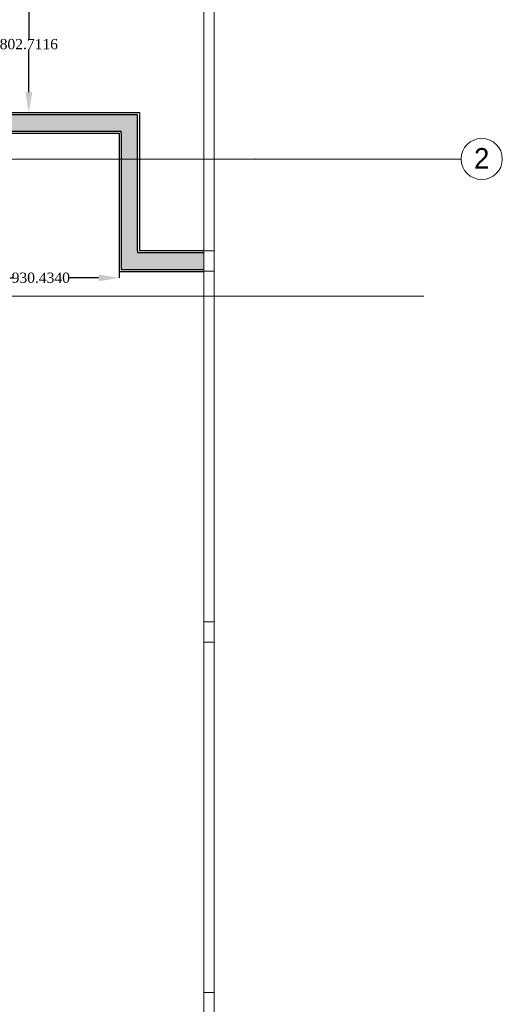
# Model space of a CAD drawing. Header units: millimetres. Extents: x 0 to 88385, y 0 to 41127.
# Tile 191 of 244: x 86039 to 88385, y 16553 to 21340. Entities that reach past the tile are written whole.
import ezdxf
from ezdxf.enums import TextEntityAlignment as Align

# ---------------------------------------------------------------- set-up
doc = ezdxf.new("R2010")
doc.units = ezdxf.units.MM
doc.header["$MEASUREMENT"] = 0
for name, color, linetype in [('- განათება', 7, 'Continuous'), ('New_Structural - Bearing', 7, 'Continuous'), ('Structural - Bearing', 7, 'Continuous'), ('Structural - Grid', 7, 'Continuous')]:
    doc.layers.add(name, color=color, linetype=linetype)
for name, color, linetype, lineweight in [('2D Drafting - General_Pen_No__2', 8, 'Continuous', 15), ('Archicad Windows_Pen_No__1', 7, 'Continuous', 13), ('New_Structural - Bearing_Pen_No__1', 7, 'Continuous', 13), ('Structural - Bearing_Pen_No__1', 7, 'Continuous', 13)]:
    doc.layers.add(name, color=color, linetype=linetype, lineweight=lineweight)
for name, color, linetype, lineweight, true_color in [('New_Structural - Bearing_Pen_No__5', 7, 'Continuous', 25, 0x40a5ff), ('New_Structural - Bearing_Pen_No__57', 7, 'Continuous', 25, 0xdcd214), ('Structural - Grid_Pen_No__81', 7, 'Continuous', 20, 0x6a6a6a)]:
    doc.layers.add(name, color=color, linetype=linetype, lineweight=lineweight, true_color=true_color)
doc.styles.add('GENERATED_STYLE_2', font='txt')
doc.styles.get("Standard").update_dxf_attribs({"font": 'sylfaen.ttf'})
doc.dimstyles.get("Standard").update_dxf_attribs({"dimtxt": 0.18, "dimasz": 0.18, "dimexe": 0.18, "dimexo": 0.0625, "dimgap": 0.09, "dimtad": 0, "dimtih": 1, "dimtoh": 1, "dimdec": 4, "dimzin": 0, "dimdsep": 46, "dimtxsty": 'Standard', "dimcen": 0.09, "dimadec": 0, "dimazin": 0, "dimtfac": 1, "dimtdec": 4, "dimtofl": 0, "dimtmove": 0, "dimatfit": 3, "dimfxl": 1, "dimtolj": 1, "dimtzin": 0, "dimarcsym": 0})

# ---------------------------------------------------------------- blocks, each defined once
blk = doc.blocks.new('Slab_1', base_point=(2744.3, 12903.1))
at = {"layer": 'Structural - Bearing_Pen_No__1', "color": 7, "linetype": 'Continuous', "lineweight": 13, "flags": 128}
blk.add_lwpolyline([(2744.3, 12903.1), (2744.3, 39238), (-9233.8, 39238), (-16833.8, 39238), (-23183.8, 39238), (-23183.8, 32838), (-47183.8, 32838), (-47183.8, 12903.1)], close=True, dxfattribs=at)
blk = doc.blocks.new('Horizontal Multi-Sash Window_5')
at = {"layer": 'Archicad Windows_Pen_No__1', "color": 7, "linetype": 'Continuous', "lineweight": 13}
for p, q in [((-9017.5, 0), (9017.5, 0)), ((-5460.5, 0), (-5410.5, 0)), ((-5410.5, 0), (-5360.5, 0)), ((-5360.5, 0), (-5360.5, -50)), ((-5360.5, 0), (-3657, 0)), ((-3657, -50), (-3657, 0)), ((-3657, 0), (-3607, 0)), ((-3607, 0), (-3557, 0)), ((-3557, 0), (-3557, -50)), ((-3557, 0), (-1853.5, 0)), ((-1853.5, -50), (-1853.5, 0)), ((-1853.5, 0), (-1803.5, 0)), ((-1803.5, 0), (-1753.5, 0)), ((-1753.5, 0), (-1753.5, -50)), ((-1753.5, 0), (-50, 0)), ((-9017.5, -50), (9017.5, -50)), ((-5410.5, -50), (-5460.5, -50)), ((-5360.5, -50), (-5410.5, -50)), ((-3657, -50), (-5360.5, -50)), ((-3607, -50), (-3657, -50)), ((-3557, -50), (-3607, -50)), ((-1853.5, -50), (-3557, -50)), ((-1803.5, -50), (-1853.5, -50)), ((-1753.5, -50), (-1803.5, -50)), ((-50, -50), (-1753.5, -50))]:
    blk.add_line(p, q, dxfattribs=at)
blk = doc.blocks.new('Wall_6', base_point=(2744.3, 32838))
at = {"layer": 'Archicad Windows_Pen_No__1', "color": 7, "linetype": 'Continuous', "lineweight": 13, "zscale": 1000, "rotation": 89.99999999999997}
blk.add_blockref('Horizontal Multi-Sash Window_5', (2694.3, 21970.5), dxfattribs=at)
blk = doc.blocks.new('Wall_46', base_point=(2382.1, 20888))
at = {"layer": 'New_Structural - Bearing_Pen_No__57', "linetype": 'Continuous', "lineweight": 25, "true_color": 0xdcd214}
for points in [[(2292.1, 20878), (101.7, 20878), (101.7, 20798), (816.2, 20798), (816.2, 20838), (1166.2, 20838), (1166.2, 20798), (2292.1, 20798)], [(2292.1, 20798), (2372.1, 20798), (2372.1, 20878)], [(2292.1, 20798), (2372.1, 20878), (2292.1, 20878)]]:
    blk.add_hatch(color=52, dxfattribs=at).paths.add_polyline_path(points)
at = {"layer": 'New_Structural - Bearing_Pen_No__1', "color": 7, "linetype": 'Continuous', "lineweight": 13, "flags": 128}
blk.add_lwpolyline([(2382.1, 20888), (2382.1, 20878)], dxfattribs=at)
at = {"layer": 'New_Structural - Bearing_Pen_No__5', "color": 161, "linetype": 'Continuous', "lineweight": 25, "true_color": 0x40a5ff}
for p, q in [((2292.1, 20878), (101.7, 20878)), ((2372.1, 20878), (2292.1, 20878)), ((2372.1, 20798), (2372.1, 20878)), ((1166.2, 20798), (2292.1, 20798)), ((2292.1, 20788), (2292.1, 20798))]:
    blk.add_line(p, q, dxfattribs=at)
at = {"layer": 'New_Structural - Bearing_Pen_No__5', "color": 161, "linetype": 'Continuous', "lineweight": 25, "true_color": 0x40a5ff, "flags": 128}
for points in [[(2382.1, 20888), (240, 20888)], [(1166.2, 20788), (2282.1, 20788)]]:
    blk.add_lwpolyline(points, dxfattribs=at)
blk = doc.blocks.new('Wall_47', base_point=(2744.3, 20216))
at = {"layer": 'New_Structural - Bearing_Pen_No__57', "linetype": 'Continuous', "lineweight": 25, "true_color": 0xdcd214}
for points in [[(2372.1, 20206), (2292.1, 20206), (2292.1, 20126)], [(2372.1, 20206), (2292.1, 20126), (2372.1, 20126)], [(2372.1, 20206), (2372.1, 20126), (2694.3, 20126), (2694.3, 20206)]]:
    blk.add_hatch(color=52, dxfattribs=at).paths.add_polyline_path(points)
at = {"layer": 'New_Structural - Bearing_Pen_No__1', "color": 7, "linetype": 'Continuous', "lineweight": 13, "flags": 128}
for points in [[(2694.3, 20216), (2694.3, 20206)], [(2694.3, 20206), (2694.3, 20126)], [(2282.1, 20116), (2282.1, 20126)], [(2694.3, 20126), (2694.3, 20116)]]:
    blk.add_lwpolyline(points, dxfattribs=at)
at = {"layer": 'New_Structural - Bearing_Pen_No__5', "color": 161, "linetype": 'Continuous', "lineweight": 25, "true_color": 0x40a5ff}
for p, q in [((2292.1, 20206), (2292.1, 20126)), ((2372.1, 20216), (2372.1, 20206)), ((2694.3, 20206), (2372.1, 20206)), ((2292.1, 20126), (2372.1, 20126)), ((2372.1, 20126), (2694.3, 20126))]:
    blk.add_line(p, q, dxfattribs=at)
at = {"layer": 'New_Structural - Bearing_Pen_No__5', "color": 161, "linetype": 'Continuous', "lineweight": 25, "true_color": 0x40a5ff, "flags": 128}
for points in [[(2694.3, 20216), (2382.1, 20216)], [(2282.1, 20116), (2694.3, 20116)]]:
    blk.add_lwpolyline(points, dxfattribs=at)
blk = doc.blocks.new('Wall_48', base_point=(2382.1, 20216))
at = {"layer": 'New_Structural - Bearing_Pen_No__57', "linetype": 'Continuous', "lineweight": 25, "true_color": 0xdcd214}
blk.add_hatch(color=52, dxfattribs=at).paths.add_polyline_path([(2292.1, 20798), (2292.1, 20206), (2372.1, 20206), (2372.1, 20798)])
at = {"layer": 'New_Structural - Bearing_Pen_No__5', "color": 161, "linetype": 'Continuous', "lineweight": 25, "true_color": 0x40a5ff}
for p, q in [((2372.1, 20798), (2372.1, 20878)), ((2292.1, 20788), (2292.1, 20798)), ((2292.1, 20788), (2292.1, 20206)), ((2372.1, 20216), (2372.1, 20798)), ((2292.1, 20206), (2292.1, 20126)), ((2372.1, 20216), (2372.1, 20206))]:
    blk.add_line(p, q, dxfattribs=at)
at = {"layer": 'New_Structural - Bearing_Pen_No__5', "color": 161, "linetype": 'Continuous', "lineweight": 25, "true_color": 0x40a5ff, "flags": 128}
for points in [[(2382.1, 20216), (2382.1, 20878)], [(2282.1, 20788), (2282.1, 20126)]]:
    blk.add_lwpolyline(points, dxfattribs=at)
blk = doc.blocks.new('Standard grid marker')
at = {"layer": 'Structural - Grid_Pen_No__81', "color": 251, "linetype": 'Continuous', "lineweight": 20, "true_color": 0x6a6a6a}
for q in [(0, 0), (51328.1, 0)]:
    blk.add_line((1000, 0), q, dxfattribs=at)
blk.add_circle((-100, 0), 100, dxfattribs=at)
blk.add_point((1000, 0), dxfattribs=at)
blk.add_point((1000, 0), dxfattribs=at)
at = {"layer": 'Structural - Grid_Pen_No__81', "color": 251, "lineweight": 20, "true_color": 0x6a6a6a, "style": 'GENERATED_STYLE_2'}
for tag, p in [('AC_MarkerText_1_0', (-100, -144)), ('AC_MarkerText_1_1', (52428.1, -144))]:
    blk.add_attdef(tag, text='', height=100, rotation=180, dxfattribs=at).set_placement(p, align=Align.TOP_CENTER)
blk = doc.blocks.new('*D1016')
at = {"layer": '- განათება', "color": 0, "lineweight": -2, "transparency": 16777216}
for p, q in [((86522.4, 20286.4), (86522.4, 20085.1)), ((85591.9, 19888), (85591.9, 20085.4)), ((85691.9, 20085.2), (86007.5, 20085.2)), ((86422.4, 20085.2), (86275.6, 20085.2))]:
    blk.add_line(p, q, dxfattribs=at)
at = {"layer": '- განათება', "color": 0, "transparency": 16777216}
for points in [[(85691.9, 20101.9), (85691.9, 20068.6), (85591.9, 20085.2)], [(86422.4, 20101.9), (86422.4, 20068.6), (86522.4, 20085.2)]]:
    blk.add_solid(points, dxfattribs=at)
at = {"layer": 'Defpoints', "color": 0, "transparency": 16777216}
for p in [(86522.4, 20286.5), (85591.9, 20085.2), (85591.9, 19888)]:
    blk.add_point(p, dxfattribs=at)
at = {"layer": '- განათება', "color": 0, "transparency": 16777216, "insert": (86141.6, 20085.2), "char_height": 50, "attachment_point": 5}
blk.add_mtext('\\A1;{\\fSylfaen|b0|i0|c0|p18;930.4340}', dxfattribs=at)
blk = doc.blocks.new('*D1048')
at = {"layer": '- განათება', "color": 0, "lineweight": -2, "transparency": 16777216}
for p, q in [((86200.2, 21690.7), (86083.4, 21690.7)), ((86083.5, 21590.7), (86083.5, 21246.8)), ((86083.5, 20988), (86083.5, 21195.5)), ((86322.4, 20888), (86083.4, 20888))]:
    blk.add_line(p, q, dxfattribs=at)
at = {"layer": '- განათება', "color": 0, "transparency": 16777216}
for points in [[(86066.9, 21590.7), (86100.2, 21590.7), (86083.5, 21690.7)], [(86066.9, 20988), (86100.2, 20988), (86083.5, 20888)]]:
    blk.add_solid(points, dxfattribs=at)
at = {"layer": 'Defpoints', "color": 0, "transparency": 16777216}
for p in [(86083.5, 21690.7), (86200.3, 21690.7), (86322.5, 20888)]:
    blk.add_point(p, dxfattribs=at)
at = {"layer": '- განათება', "color": 0, "transparency": 16777216, "insert": (86083.5, 21221.1), "char_height": 50, "attachment_point": 5}
blk.add_mtext('\\A1;{\\fSylfaen|b0|i0|c0|p18;802.7116}', dxfattribs=at)

msp = doc.modelspace()

# ---------------------------------------------------------------- linework, layer by layer
at = {"layer": '2D Drafting - General_Pen_No__2', "color": 116, "true_color": 0x136734}
msp.add_lwpolyline([(50571.52795, 19995.50001), (88003.5, 19995.50001)], dxfattribs=at)

# ---------------------------------------------------------------- block references
at = {"layer": 'New_Structural - Bearing', "color": 7, "lineweight": 35}
for name, p in [('Wall_46', (86622.37834, 20887.98097)), ('Wall_48', (86622.37834, 20216.01625)), ('Wall_47', (86984.57817, 20216.01625))]:
    msp.add_blockref(name, p, dxfattribs=at)
at = {"layer": 'Structural - Bearing', "color": 7, "linetype": 'Continuous', "lineweight": 13}
msp.add_blockref('Slab_1', (86984.57817, 12903.05519), dxfattribs=at)
at = {"layer": 'Structural - Bearing', "color": 7, "lineweight": 35}
msp.add_blockref('Wall_6', (86984.57817, 32837.98097), dxfattribs=at)
at = {"layer": 'Structural - Grid', "color": 8, "linetype": 'Continuous', "lineweight": 15}
ref = msp.add_blockref('Standard grid marker', (88184.57817, 20662.98097), dxfattribs=dict(at, zscale=1000, rotation=180))
ref.add_attrib('AC_MarkerText_1', '2', dxfattribs={"layer": 'Structural - Grid_Pen_No__81', "color": 251, "lineweight": 20, "true_color": 0x6a6a6a, "height": 100, "rotation": 360, "style": 'GENERATED_STYLE_2'}).set_placement((88284.57817, 20716.10823), align=Align.TOP_CENTER)

# ---------------------------------------------------------------- dimensions: what is measured, and where the dimension line sits
at = {"layer": '- განათება', "color": 1}
for base, p1, p2, angle, picture, middle in [((86083.53069, 21690.69258), (86322.5, 20887.98097), (86200.26565, 21690.69258), 90, '*D1048', (86083.53069, 21221.12975)), ((85591.9443, 20085.2392), (86522.37834, 20286.5), (85591.9443, 19887.98097), 180, '*D1016', (86141.57429, 20085.2392))]:
    dim = msp.add_linear_dim(base=base, p1=p1, p2=p2, angle=angle, text='{\\fSylfaen|b0|i0|c0|p18;<>}', dimstyle='Standard', override={"dimtxt": 50, "dimasz": 100}, dxfattribs=at)
    dim.commit()
    dim.dimension.update_dxf_attribs({"geometry": picture, "text_midpoint": middle, "dimtype": 160})

doc.saveas('drawing.dxf')
